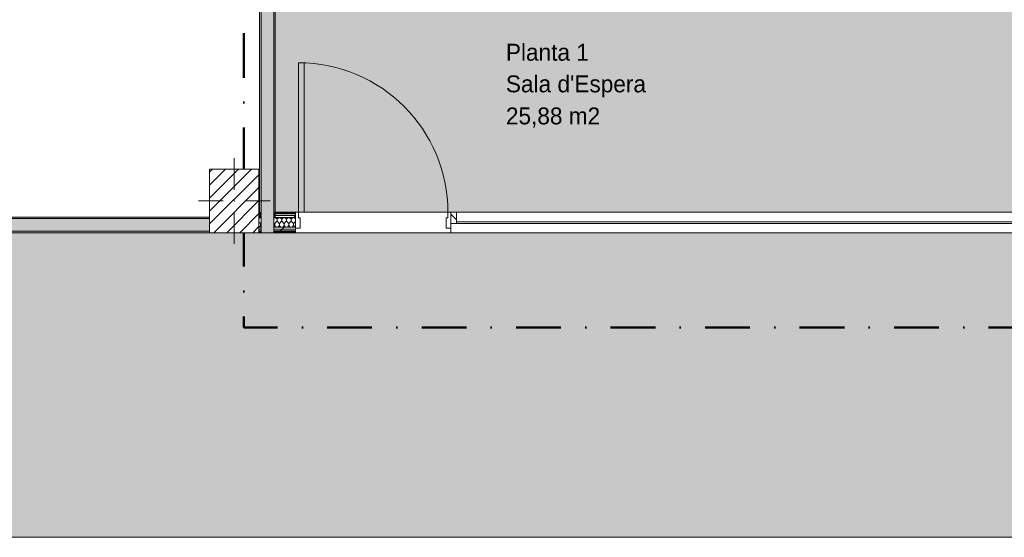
# Model space of a CAD drawing. Header units: millimetres. Extents: x -30280 to 19093, y -19247 to 4746.
# Tile 4 of 164: x -20576 to -13590, y -19247 to -15572. Entities that reach past the tile are written whole.
import ezdxf
from ezdxf.enums import TextEntityAlignment as Align

# ---------------------------------------------------------------- set-up
doc = ezdxf.new("R2010")
doc.units = ezdxf.units.MM
doc.header["$MEASUREMENT"] = 0
doc.linetypes.add('Punto & Rayas', pattern=[670.277762, 317.5, -176.388889, 0, -176.388874])
doc.linetypes.add('Wipeout_Contour', pattern=[1000, 0, -1000])
for name, color, linetype, lineweight, true_color in [('01_2D_Ambit_Pluma_Nº__242', 7, 'Continuous', 50, 0xfb0013), ('12_FAÇ_Façana_Pluma_Nº__102', 7, 'Continuous', 5, 0xcccccc), ('12_FAÇ_Façana_Pluma_Nº__176', 7, 'Continuous', 15, 0x93a0c6), ('14_PAV_Paviment existent_Pluma_Nº__197', 7, 'Continuous', 0, 0xffe68e), ('Nuevo_05_AUX_Treball_Pluma_Nº__3', 7, 'Continuous', 5, 0xa4a4a4), ('Nuevo_08_E_Envans secs_Pluma_Nº__102', 7, 'Continuous', 5, 0xcccccc), ('Nuevo_08_E_Envans secs_Pluma_Nº__171', 171, 'Continuous', 13, 0xaaaaff), ('Nuevo_08_E_Envans secs_Pluma_Nº__177', 7, 'Continuous', 15, 0xf7e046), ('Nuevo_Puertas Archicad_Pluma_Nº__3', 7, 'Continuous', 5, 0xa4a4a4)]:
    doc.layers.add(name, color=color, linetype=linetype, lineweight=lineweight, true_color=true_color)
for name, color, linetype, lineweight in [('08_E_Envans secs_Pluma_Nº__7', 7, 'Continuous', 5), ('10_ESTR_Pilars_Pluma_Nº__20', 1, 'Continuous', 5), ('10_ESTR_Pilars_Pluma_Nº__28', 7, 'Continuous', 20), ('10_ESTR_Pilars_Pluma_Nº__42', 8, 'Continuous', 25), ('12_FAÇ_Façana_Pluma_Nº__7', 7, 'Continuous', 5), ('14_PAV_Paviment existent_Pluma_Nº__89', 7, 'Continuous', 5), ('Nuevo_08_E_Envans secs_Pluma_Nº__1', 7, 'Continuous', 5), ('Nuevo_Puertas Archicad_Pluma_Nº__1', 7, 'Continuous', 5), ('Nuevo_Sellos de Zona Archicad_Pluma_Nº__1', 7, 'Continuous', 5), ('Nuevo_Ventanas Archicad_Pluma_Nº__1', 7, 'Continuous', 5)]:
    doc.layers.add(name, color=color, linetype=linetype, lineweight=lineweight)
for name, color, linetype in [('10_ESTR_Pilars', 7, 'Continuous'), ('12_FAÇ_Façana', 7, 'Continuous'), ('14_PAV_Paviment existent', 7, 'Continuous'), ('Nuevo_05_AUX_Treball', 7, 'Continuous'), ('Nuevo_08_E_Envans secs', 7, 'Continuous'), ('Nuevo_Puertas Archicad', 7, 'Continuous'), ('Nuevo_Ventanas Archicad', 7, 'Continuous')]:
    doc.layers.add(name, color=color, linetype=linetype)
doc.styles.add('Estilo_Generado_1', font='txt')
pattern_1 = [(45, (0, 0), (-183.8478, 183.8478), [195, -65]), (45, (7e-14, 183.85), (-183.8478, 183.8478), [195, -65])]
pattern_2 = [(45, (0, 0), (-159.1, 159.1), []), (45, (-53.03, 53.03), (-159.1, 159.1), [])]

# ---------------------------------------------------------------- blocks, each defined once
blk = doc.blocks.new('Planta 1_Sala d_Espera_11_1', base_point=(-17126.3, -15685.3))
at = {"layer": 'Nuevo_05_AUX_Treball', "linetype": 'Continuous', "lineweight": 0, "true_color": 0xf0ffcc}
blk.add_hatch(color=254, dxfattribs=at).paths.add_polyline_path([(-18761.4, -12339), (-18763.6, -16938), (-13089.4, -16938), (-13089.3, -15430.9), (-13084.7, -12339), (-14286.1, -12339), (-14286.1, -12404), (-17641.1, -12404), (-17641.1, -12339)])
at = {"layer": 'Nuevo_05_AUX_Treball_Pluma_Nº__3', "color": 253, "linetype": 'Continuous', "lineweight": 5, "true_color": 0xa4a4a4, "flags": 128}
blk.add_lwpolyline([(-18761.4, -12339), (-18763.6, -16938), (-13089.4, -16938), (-13089.3, -15430.9), (-13084.7, -12339), (-14286.1, -12339), (-14286.1, -12404), (-17641.1, -12404), (-17641.1, -12339)], close=True, dxfattribs=at)
at = {"layer": 'Nuevo_Sellos de Zona Archicad_Pluma_Nº__1', "color": 7, "lineweight": 5, "style": 'Estilo_Generado_1'}
for tag, p in [('ROOM_NAME', (-17126.3, -15743.4)), ('ROOM_NUMBER', (-17126.3, -15967.8)), ('ROOM_AREA', (-17126.3, -16195.2))]:
    blk.add_attdef(tag, text='', height=120, dxfattribs=at).set_placement(p, align=Align.TOP_LEFT)
blk = doc.blocks.new('Forjado_3_1', base_point=(6678.9, -19246.6))
at = {"layer": '14_PAV_Paviment existent_Pluma_Nº__197', "linetype": 'Continuous', "lineweight": 0, "true_color": 0x3f3923}
blk.add_hatch(color=39, dxfattribs=at).paths.add_polyline_path([(6678.9, -19246.6), (6678.9, -17084), (-28038.7, -17084), (-28050.8, -19246.6)])
at = {"layer": '14_PAV_Paviment existent_Pluma_Nº__89', "color": 7, "linetype": 'Continuous', "lineweight": 5, "flags": 128}
blk.add_lwpolyline([(6678.9, -19246.6), (-28050.8, -19246.6), (-28038.7, -17084), (6678.9, -17084)], close=True, dxfattribs=at)
blk = doc.blocks.new('Muro_38_1', base_point=(-27275.1, -17084))
at = {"layer": '12_FAÇ_Façana_Pluma_Nº__102', "linetype": 'Continuous', "lineweight": 0, "true_color": 0xe5e5e5}
blk.add_hatch(color=254, dxfattribs=at).paths.add_polyline_path([(-21356.1, -17074), (-19228.6, -17074), (-19228.6, -16984), (-21356.1, -16984)])
at = {"layer": '12_FAÇ_Façana_Pluma_Nº__176', "linetype": 'Continuous', "lineweight": 0, "true_color": 0x495063}
for points in [[(-21356.1, -16984), (-19228.6, -16984), (-19228.6, -16974), (-21356.1, -16974)], [(-21356.1, -17084), (-19228.6, -17084), (-19228.6, -17074), (-21356.1, -17074)]]:
    blk.add_hatch(color=251, dxfattribs=at).paths.add_polyline_path(points)
at = {"layer": '12_FAÇ_Façana_Pluma_Nº__7', "color": 7, "linetype": 'Continuous', "lineweight": 5}
for p, q in [((-19228.6, -16984), (-21356.1, -16984)), ((-21356.1, -17074), (-19228.6, -17074))]:
    blk.add_line(p, q, dxfattribs=at)
at = {"layer": '12_FAÇ_Façana_Pluma_Nº__7', "color": 7, "linetype": 'Continuous', "lineweight": 5, "flags": 128}
for points in [[(-19228.6, -16974), (-21356.1, -16974)], [(-21356.1, -17084), (-19228.6, -17084)]]:
    blk.add_lwpolyline(points, dxfattribs=at)
blk = doc.blocks.new('Muro_42_1', base_point=(-18763.6, -17084))
at = {"layer": '12_FAÇ_Façana_Pluma_Nº__102', "linetype": 'Continuous', "lineweight": 0, "true_color": 0xe5e5e5}
for points in [[(-18863.6, -15254), (-18773.6, -15164), (-18863.6, -15164)], [(-18863.6, -15254), (-18773.6, -15254), (-18773.6, -15164)], [(-18863.6, -15254), (-18863.6, -16938), (-18773.6, -16938), (-18773.6, -15254)], [(-18773.6, -16938), (-18863.6, -16938), (-18863.6, -16944), (-18773.6, -16944)], [(-18773.6, -16944), (-18863.6, -16944), (-18863.6, -16950), (-18773.6, -16950)], [(-18773.6, -16950), (-18863.6, -16950), (-18863.6, -16963), (-18773.6, -16963)], [(-18773.6, -16963), (-18863.6, -16963), (-18863.6, -16976), (-18773.6, -16976)], [(-18773.6, -16976), (-18863.6, -16976), (-18863.6, -17046), (-18773.6, -17046)], [(-18773.6, -17046), (-18863.6, -17046), (-18863.6, -17059), (-18773.6, -17059)], [(-18773.6, -17059), (-18863.6, -17059), (-18863.6, -17072), (-18773.6, -17072)], [(-18773.6, -17072), (-18863.6, -17072), (-18863.6, -17078), (-18773.6, -17078)], [(-18773.6, -17078), (-18863.6, -17078), (-18863.6, -17084), (-18773.6, -17084)]]:
    blk.add_hatch(color=254, dxfattribs=at).paths.add_polyline_path(points)
at = {"layer": '12_FAÇ_Façana_Pluma_Nº__176', "linetype": 'Continuous', "lineweight": 0, "true_color": 0x495063}
for points in [[(-18773.6, -15164), (-18763.6, -15154), (-18773.6, -15154)], [(-18773.6, -15164), (-18763.6, -15164), (-18763.6, -15154)], [(-18773.6, -15164), (-18773.6, -16938), (-18763.6, -16938), (-18763.6, -15164)], [(-18873.6, -15264), (-18863.6, -15254), (-18873.6, -15254)], [(-18873.6, -15264), (-18863.6, -15264), (-18863.6, -15254)], [(-18873.6, -15264), (-18873.6, -16938), (-18863.6, -16938), (-18863.6, -15264)], [(-18863.6, -16938), (-18873.6, -16938), (-18873.6, -16944), (-18863.6, -16944)], [(-18863.6, -16944), (-18873.6, -16944), (-18873.6, -16950), (-18863.6, -16950)], [(-18863.6, -16950), (-18873.6, -16950), (-18873.6, -16963), (-18863.6, -16963)], [(-18863.6, -16963), (-18873.6, -16963), (-18873.6, -16976), (-18863.6, -16976)], [(-18763.6, -16938), (-18773.6, -16938), (-18773.6, -16944), (-18763.6, -16944)], [(-18763.6, -16944), (-18773.6, -16944), (-18773.6, -16950), (-18763.6, -16950)], [(-18763.6, -16950), (-18773.6, -16950), (-18773.6, -16963), (-18763.6, -16963)], [(-18763.6, -16963), (-18773.6, -16963), (-18773.6, -16976), (-18763.6, -16976)]]:
    blk.add_hatch(color=251, dxfattribs=at).paths.add_polyline_path(points)
at = {"layer": '08_E_Envans secs_Pluma_Nº__7', "color": 7, "linetype": 'Continuous', "lineweight": 5}
for p, q in [((-18873.6, -16938), (-18873.6, -16944)), ((-18873.6, -16944), (-18873.6, -16950)), ((-18873.6, -16950), (-18873.6, -16963)), ((-18873.6, -16963), (-18873.6, -16976)), ((-18863.6, -16938), (-18863.6, -16944)), ((-18863.6, -16944), (-18863.6, -16950)), ((-18863.6, -16950), (-18863.6, -16963)), ((-18863.6, -16963), (-18863.6, -16976)), ((-18863.6, -16976), (-18863.6, -17046)), ((-18773.6, -16944), (-18773.6, -16938)), ((-18773.6, -16950), (-18773.6, -16944)), ((-18773.6, -16963), (-18773.6, -16950)), ((-18773.6, -16976), (-18773.6, -16963)), ((-18773.6, -17046), (-18773.6, -16976)), ((-18763.6, -16944), (-18763.6, -16938)), ((-18763.6, -16950), (-18763.6, -16944)), ((-18763.6, -16963), (-18763.6, -16950)), ((-18763.6, -16976), (-18763.6, -16963)), ((-18863.6, -17046), (-18863.6, -17059)), ((-18773.6, -17059), (-18773.6, -17046)), ((-18863.6, -17059), (-18863.6, -17072)), ((-18863.6, -17072), (-18863.6, -17078)), ((-18863.6, -17078), (-18863.6, -17084)), ((-18773.6, -17072), (-18773.6, -17059)), ((-18773.6, -17078), (-18773.6, -17072)), ((-18773.6, -17084), (-18773.6, -17078))]:
    blk.add_line(p, q, dxfattribs=at)
at = {"layer": '12_FAÇ_Façana_Pluma_Nº__7', "color": 7, "linetype": 'Continuous', "lineweight": 5}
for p, q in [((-18773.6, -15164), (-18863.6, -15164)), ((-18773.6, -15254), (-18773.6, -15164)), ((-18863.6, -15254), (-18873.6, -15254)), ((-18863.6, -15254), (-18863.6, -16938)), ((-18773.6, -16938), (-18773.6, -15254))]:
    blk.add_line(p, q, dxfattribs=at)
at = {"layer": '12_FAÇ_Façana_Pluma_Nº__7', "color": 7, "linetype": 'Continuous', "lineweight": 5, "flags": 128}
for points in [[(-18763.6, -15154), (-18773.6, -15154)], [(-18763.6, -16938), (-18763.6, -15154)], [(-18873.6, -15264), (-18873.6, -16938)]]:
    blk.add_lwpolyline(points, dxfattribs=at)
at = {"layer": 'Nuevo_08_E_Envans secs_Pluma_Nº__1', "color": 7, "linetype": 'Continuous', "lineweight": 5}
for p, q in [((-18873.6, -16976), (-18863.6, -16976)), ((-18773.6, -16976), (-18763.6, -16976)), ((-18863.6, -17084), (-18773.6, -17084))]:
    blk.add_line(p, q, dxfattribs=at)
blk = doc.blocks.new('*X147')
at = {"layer": 'Nuevo_08_E_Envans secs_Pluma_Nº__102', "color": 254, "linetype": 'Continuous', "lineweight": 5, "true_color": 0xcccccc}
for p, q in [((-18875.4, -16980.1), (-18878.6, -16982.8)), ((-18870, -17017.6), (-18878.6, -17006.2)), ((-18878.6, -17043), (-18874.6, -17041.8)), ((-18871.2, -16978.3), (-18875.4, -16980.1)), ((-18874.6, -17041.8), (-18868.4, -17035.1)), ((-18866.7, -16977.6), (-18871.2, -16978.3)), ((-18866.7, -17026.1), (-18870, -17017.6)), ((-18868.4, -17035.1), (-18866.7, -17026.1)), ((-18863.6, -16978.1), (-18866.7, -16977.6)), ((-18863.6, -17018.4), (-18866.6, -17026.1)), ((-18866.6, -17026.1), (-18864.9, -17035.1)), ((-18864.9, -17035.1), (-18863.6, -17036.5))]:
    blk.add_line(p, q, dxfattribs=at)
blk = doc.blocks.new('*X148')
at = {"layer": 'Nuevo_08_E_Envans secs_Pluma_Nº__102', "color": 254, "linetype": 'Continuous', "lineweight": 5, "true_color": 0xcccccc}
for p, q in [((-18771.2, -16978.3), (-18773.6, -16979.3)), ((-18770, -17017.6), (-18773.6, -17012.8)), ((-18773.6, -17040.8), (-18768.4, -17035.1)), ((-18766.7, -16977.6), (-18771.2, -16978.3)), ((-18766.7, -17026.1), (-18770, -17017.6)), ((-18768.4, -17035.1), (-18766.7, -17026.1)), ((-18762.1, -16978.3), (-18766.7, -16977.6)), ((-18763.3, -17017.6), (-18766.6, -17026.1)), ((-18766.6, -17026.1), (-18764.9, -17035.1)), ((-18764.9, -17035.1), (-18758.8, -17041.8)), ((-18763.3, -17017.6), (-18753.3, -17004.3)), ((-18757.9, -16980.1), (-18762.1, -16978.3)), ((-18758.8, -17041.8), (-18750, -17044.3)), ((-18754.4, -16983.1), (-18757.9, -16980.1)), ((-18751.8, -16986.9), (-18754.4, -16983.1)), ((-18753.3, -17004.3), (-18751.1, -17000.3)), ((-18750.3, -16991.2), (-18751.8, -16986.9)), ((-18751.1, -17000.3), (-18750.1, -16995.8)), ((-18750.1, -16995.8), (-18750.3, -16991.2)), ((-18750, -17044.3), (-18741.2, -17041.8)), ((-18749.7, -16991.2), (-18749.9, -16995.8)), ((-18749.9, -16995.8), (-18748.9, -17000.3)), ((-18748.2, -16986.9), (-18749.7, -16991.2)), ((-18748.9, -17000.3), (-18746.7, -17004.3)), ((-18745.6, -16983.1), (-18748.2, -16986.9)), ((-18736.7, -17017.6), (-18746.7, -17004.3)), ((-18742.1, -16980.1), (-18745.6, -16983.1)), ((-18737.9, -16978.3), (-18742.1, -16980.1)), ((-18741.2, -17041.8), (-18735.1, -17035.1)), ((-18733.3, -16977.6), (-18737.9, -16978.3)), ((-18733.4, -17026.1), (-18736.7, -17017.6)), ((-18735.1, -17035.1), (-18733.4, -17026.1)), ((-18728.8, -16978.3), (-18733.3, -16977.6)), ((-18730, -17017.6), (-18733.3, -17026.1)), ((-18733.3, -17026.1), (-18731.6, -17035.1)), ((-18731.6, -17035.1), (-18725.4, -17041.8)), ((-18730, -17017.6), (-18720, -17004.3)), ((-18724.6, -16980.1), (-18728.8, -16978.3)), ((-18725.4, -17041.8), (-18716.7, -17044.3)), ((-18721, -16983.1), (-18724.6, -16980.1)), ((-18718.4, -16986.9), (-18721, -16983.1)), ((-18720, -17004.3), (-18717.8, -17000.3)), ((-18717, -16991.2), (-18718.4, -16986.9)), ((-18717.8, -17000.3), (-18716.7, -16995.8)), ((-18716.7, -16995.8), (-18717, -16991.2)), ((-18716.7, -17044.3), (-18707.9, -17041.8)), ((-18716.4, -16991.2), (-18716.6, -16995.8)), ((-18716.6, -16995.8), (-18715.6, -17000.3)), ((-18714.9, -16986.9), (-18716.4, -16991.2)), ((-18715.6, -17000.3), (-18713.3, -17004.3)), ((-18712.3, -16983.1), (-18714.9, -16986.9)), ((-18703.3, -17017.6), (-18713.3, -17004.3)), ((-18708.8, -16980.1), (-18712.3, -16983.1)), ((-18704.6, -16978.3), (-18708.8, -16980.1)), ((-18707.9, -17041.8), (-18701.8, -17035.1)), ((-18700, -16977.6), (-18704.6, -16978.3)), ((-18700.1, -17026.1), (-18703.3, -17017.6)), ((-18701.8, -17035.1), (-18700.1, -17026.1)), ((-18695.4, -16978.3), (-18700, -16977.6)), ((-18696.7, -17017.6), (-18699.9, -17026.1)), ((-18699.9, -17026.1), (-18698.2, -17035.1)), ((-18698.2, -17035.1), (-18692.1, -17041.8)), ((-18696.7, -17017.6), (-18686.7, -17004.3)), ((-18691.2, -16980.1), (-18695.4, -16978.3)), ((-18692.1, -17041.8), (-18683.3, -17044.3)), ((-18687.7, -16983.1), (-18691.2, -16980.1)), ((-18685.1, -16986.9), (-18687.7, -16983.1)), ((-18686.7, -17004.3), (-18684.4, -17000.3)), ((-18683.6, -16991.2), (-18685.1, -16986.9)), ((-18684.4, -17000.3), (-18683.4, -16995.8)), ((-18683.4, -16995.8), (-18683.6, -16991.2)), ((-18683, -16991.2), (-18683.3, -16995.8)), ((-18683.3, -16995.8), (-18682.2, -17000.3)), ((-18683.3, -17044.3), (-18674.6, -17041.8)), ((-18681.6, -16986.9), (-18683, -16991.2)), ((-18682.2, -17000.3), (-18680, -17004.3)), ((-18679, -16983.1), (-18681.6, -16986.9)), ((-18670, -17017.6), (-18680, -17004.3)), ((-18675.4, -16980.1), (-18679, -16983.1)), ((-18671.2, -16978.3), (-18675.4, -16980.1)), ((-18674.6, -17041.8), (-18668.4, -17035.1)), ((-18666.7, -16977.6), (-18671.2, -16978.3)), ((-18666.7, -17026.1), (-18670, -17017.6)), ((-18668.4, -17035.1), (-18666.7, -17026.1)), ((-18662.1, -16978.3), (-18666.7, -16977.6)), ((-18663.3, -17017.6), (-18666.6, -17026.1)), ((-18666.6, -17026.1), (-18664.9, -17035.1)), ((-18664.9, -17035.1), (-18658.8, -17041.8)), ((-18663.3, -17017.6), (-18653.3, -17004.3)), ((-18657.9, -16980.1), (-18662.1, -16978.3)), ((-18658.8, -17041.8), (-18650, -17044.3)), ((-18654.4, -16983.1), (-18657.9, -16980.1)), ((-18651.8, -16986.9), (-18654.4, -16983.1)), ((-18653.3, -17004.3), (-18651.1, -17000.3)), ((-18650.3, -16991.2), (-18651.8, -16986.9)), ((-18651.1, -17000.3), (-18650.1, -16995.8)), ((-18650.1, -16995.8), (-18650.3, -16991.2)), ((-18650, -17044.3), (-18641.2, -17041.8)), ((-18649.7, -16991.2), (-18649.9, -16995.8)), ((-18649.9, -16995.8), (-18648.9, -17000.3)), ((-18648.2, -16986.9), (-18649.7, -16991.2)), ((-18648.9, -17000.3), (-18646.7, -17004.3)), ((-18645.6, -16983.1), (-18648.2, -16986.9)), ((-18636.7, -17017.6), (-18646.7, -17004.3)), ((-18642.1, -16980.1), (-18645.6, -16983.1)), ((-18637.9, -16978.3), (-18642.1, -16980.1)), ((-18641.2, -17041.8), (-18635.1, -17035.1)), ((-18633.3, -16977.6), (-18637.9, -16978.3)), ((-18633.4, -17026.1), (-18636.7, -17017.6)), ((-18635.1, -17035.1), (-18633.4, -17026.1)), ((-18628.8, -16978.3), (-18633.3, -16977.6)), ((-18630, -17017.6), (-18633.3, -17026.1)), ((-18633.3, -17026.1), (-18631.6, -17035.1)), ((-18631.6, -17035.1), (-18625.4, -17041.8)), ((-18630, -17017.6), (-18620, -17004.3)), ((-18624.6, -16980.1), (-18628.8, -16978.3)), ((-18625.4, -17041.8), (-18618.1, -17043.9)), ((-18621, -16983.1), (-18624.6, -16980.1)), ((-18618.4, -16986.9), (-18621, -16983.1)), ((-18620, -17004.3), (-18618.1, -17000.8)), ((-18618.1, -16988), (-18618.4, -16986.9))]:
    blk.add_line(p, q, dxfattribs=at)
blk = doc.blocks.new('Ventana Escaparate 27_2')
at = {"layer": 'Nuevo_Ventanas Archicad', "linetype": 'Continuous', "lineweight": 0, "true_color": 0x000000}
h = blk.add_hatch(dxfattribs=at)
h.set_pattern_fill('Acero_0001', color=18, style=0, pattern_type=2)
h.set_pattern_definition(pattern_2)
h.paths.add_polyline_path([(-2290.7, 0), (-2290.7, -80), (-2250.7, -80), (-2250.7, 0)])
h = blk.add_hatch(dxfattribs=at)
h.set_pattern_fill('Acero_0001', color=18, style=0, pattern_type=2)
h.set_pattern_definition(pattern_2)
h.paths.add_polyline_path([(2250.7, 0), (2250.7, -80), (2290.7, -80), (2290.7, 0)])
at = {"layer": 'Nuevo_Ventanas Archicad_Pluma_Nº__1', "color": 7, "linetype": 'Continuous', "lineweight": 5}
for p, q in [((-2290.7, 66), (2290.7, 66)), ((-2290.7, 60), (-2290.7, 66)), ((-2290.7, 54), (-2290.7, 60)), ((-2290.7, 41), (-2290.7, 54)), ((-2290.7, 28), (-2290.7, 41)), ((-2290.7, 0), (-2290.7, 28)), ((-2290.7, 0), (2290.7, 0)), ((-2290.7, 0), (-2290.7, -80)), ((-2250.7, 0), (-2290.7, 0)), ((-2290.7, -42), (-2290.7, 0)), ((-2290.7, -42), (-2290.7, 0)), ((-2250.7, -80), (-2250.7, 0)), ((2250.7, 0), (2250.7, -80)), ((2290.7, 0), (2250.7, 0)), ((2290.7, 60), (2290.7, 66)), ((2290.7, 54), (2290.7, 60)), ((2290.7, 41), (2290.7, 54)), ((2290.7, 28), (2290.7, 41)), ((2290.7, 0), (2290.7, 28)), ((2290.7, -80), (2290.7, 0)), ((2290.7, -42), (2290.7, 0)), ((2290.7, -42), (2290.7, 0)), ((-2290.7, -55), (-2290.7, -42)), ((-2290.7, -55), (-2290.7, -42)), ((-2290.7, -68), (-2290.7, -55)), ((-2290.7, -68), (-2290.7, -55)), ((-2290.7, -74), (-2290.7, -68)), ((-2290.7, -74), (-2290.7, -68)), ((-2250.7, -10), (2250.7, -10)), ((2290.7, -55), (2290.7, -42)), ((2290.7, -55), (2290.7, -42)), ((2290.7, -68), (2290.7, -55)), ((2290.7, -68), (2290.7, -55)), ((2290.7, -74), (2290.7, -68)), ((2290.7, -74), (2290.7, -68)), ((-2290.7, -80), (-2290.7, -74)), ((-2290.7, -80), (-2290.7, -74)), ((-2290.7, -80), (2290.7, -80)), ((-2290.7, -80), (2290.7, -80)), ((-2290.7, -80), (-2250.7, -80)), ((2250.7, -80), (2290.7, -80)), ((2290.7, -80), (2290.7, -74)), ((2290.7, -80), (2290.7, -74))]:
    blk.add_line(p, q, dxfattribs=at)
blk = doc.blocks.new('Puerta Entrada 27')
at = {"layer": 'Nuevo_Puertas Archicad', "linetype": 'Continuous', "lineweight": 0, "true_color": 0xffffff}
h = blk.add_hatch(dxfattribs=at)
h.set_pattern_fill('Hormigón_en_Masa_0001', style=0, pattern_type=2)
h.set_pattern_definition([(0, (0, 0), (0, 779.4), [48.75, -401.25]), (0, (225, 389.7), (0, 779.4), [48.75, -401.25]), (60, (0, 0), (-675, 389.7), [48.75, -401.25]), (60, (450, 0), (-675, 389.7), [48.75, -401.25]), (120, (48.75, 0), (675, 389.7), [48.75, -401.25]), (120, (498.75, 0), (675, 389.7), [48.75, -401.25]), (0, (0, 75), (0, 150), [0, -150, 0, -225]), (45, (75, 75), (-106.066, 106.066), [0, -112.5, 0, -187.5])])
h.paths.add_polyline_path([(530, 1060), (490, 1060), (490, 0), (530, 0)])
at = {"layer": 'Nuevo_Puertas Archicad_Pluma_Nº__1', "color": 7, "linetype": 'Continuous', "lineweight": 5}
for p, q in [((490, 0), (490, 1060)), ((490, 1060), (530, 1060)), ((530, 1060), (530, 0)), ((-530, 0), (-550, 0)), ((-550, 0), (-550, -115)), ((-550, 0), (-550, -6)), ((-550, 0), (-550, -6)), ((-530, -40), (-530, 0)), ((530, 0), (490, 0)), ((550, 0), (530, 0)), ((530, 0), (530, -40)), ((550, -115), (550, 0)), ((550, 0), (550, -6)), ((550, 0), (550, -6)), ((-550, -6), (-550, -12)), ((-550, -6), (-550, -12)), ((-550, -12), (-550, -25)), ((-550, -12), (-550, -25)), ((-550, -25), (-550, -38)), ((-550, -25), (-550, -38)), ((-550, -38), (-550, -108)), ((-550, -38), (-550, -108)), ((-518, -40), (-530, -40)), ((-518, -115), (-518, -40)), ((530, -40), (518, -40)), ((518, -40), (518, -115)), ((550, -6), (550, -12)), ((550, -6), (550, -12)), ((550, -12), (550, -25)), ((550, -12), (550, -25)), ((550, -25), (550, -38)), ((550, -25), (550, -38)), ((550, -38), (550, -108)), ((550, -38), (550, -108)), ((-550, -108), (-550, -115)), ((-550, -108), (-550, -115)), ((-550, -115), (-518, -115)), ((-550, -115), (-550, -121)), ((-550, -121), (-550, -134)), ((-550, -134), (-550, -140)), ((518, -115), (550, -115)), ((550, -108), (550, -115)), ((550, -108), (550, -115)), ((550, -115), (550, -121)), ((550, -121), (550, -134)), ((550, -134), (550, -140)), ((-550, -140), (-550, -146)), ((550, -140), (550, -146))]:
    blk.add_line(p, q, dxfattribs=at)
at = {"layer": 'Nuevo_Puertas Archicad_Pluma_Nº__3', "color": 253, "linetype": 'Continuous', "lineweight": 5, "true_color": 0xa4a4a4}
blk.add_arc((530, 0), 1060, 90, 180, dxfattribs=at)
blk = doc.blocks.new('Muro_63_1', base_point=(-18974.6, -17084))
at = {"layer": 'Nuevo_Ventanas Archicad', "color": 253, "linetype": 'Continuous', "lineweight": 5, "true_color": 0xa4a4a6, "xscale": -1, "zscale": 1000, "rotation": 180}
blk.add_blockref('Ventana Escaparate 27_2', (-15227.3, -17018), dxfattribs=at)
at = {"color": 254, "linetype": 'Wipeout_Contour', "lineweight": 0, "ltscale": 101813.828741}
blk.add_wipeout([(-18863.6, -17078), (-18878.6, -17078), (-18878.6, -17084), (-18863.6, -17084)], dxfattribs=at).dxf.layer = 'Nuevo_08_E_Envans secs'
at = {"color": 254, "linetype": 'Wipeout_Contour', "lineweight": 0, "ltscale": 101295.334365}
blk.add_wipeout([(-18773.6, -17078), (-18773.6, -17084), (-18618.1, -17084), (-18618.1, -17078)], dxfattribs=at).dxf.layer = 'Nuevo_08_E_Envans secs'
at = {"layer": 'Nuevo_08_E_Envans secs_Pluma_Nº__171', "linetype": 'Continuous', "lineweight": 13, "true_color": 0xaaaaff}
h = blk.add_hatch(dxfattribs=at)
h.set_pattern_fill('Panellat_HPL_0001', color=161, style=0, pattern_type=2)
h.set_pattern_definition(pattern_1)
h.paths.add_polyline_path([(-18863.6, -17078), (-18878.6, -17078), (-18878.6, -17084), (-18863.6, -17084)])
h = blk.add_hatch(dxfattribs=at)
h.set_pattern_fill('Panellat_HPL_0001', color=161, style=0, pattern_type=2)
h.set_pattern_definition(pattern_1)
h.paths.add_polyline_path([(-18773.6, -17078), (-18773.6, -17084), (-18618.1, -17084), (-18618.1, -17078)])
at = {"color": 254, "linetype": 'Wipeout_Contour', "lineweight": 0, "ltscale": 101772.234272}
blk.add_wipeout([(-18863.6, -17059), (-18878.6, -17059), (-18878.6, -17072), (-18863.6, -17072)], dxfattribs=at).dxf.layer = 'Nuevo_08_E_Envans secs'
at = {"color": 254, "linetype": 'Wipeout_Contour', "lineweight": 0, "ltscale": 101253.526772}
blk.add_wipeout([(-18773.6, -17072), (-18618.1, -17072), (-18618.1, -17059), (-18773.6, -17059)], dxfattribs=at).dxf.layer = 'Nuevo_08_E_Envans secs'
at = {"layer": 'Nuevo_08_E_Envans secs_Pluma_Nº__177', "linetype": 'Continuous', "lineweight": 15, "true_color": 0xf7e046}
h = blk.add_hatch(dxfattribs=at)
h.set_pattern_fill('Panellat_HPL_0001', color=53, style=0, pattern_type=2)
h.set_pattern_definition(pattern_1)
h.paths.add_polyline_path([(-18863.6, -17059), (-18878.6, -17059), (-18878.6, -17072), (-18863.6, -17072)])
h = blk.add_hatch(dxfattribs=at)
h.set_pattern_fill('Panellat_HPL_0001', color=53, style=0, pattern_type=2)
h.set_pattern_definition(pattern_1)
h.paths.add_polyline_path([(-18773.6, -17072), (-18618.1, -17072), (-18618.1, -17059), (-18773.6, -17059)])
at = {"color": 254, "linetype": 'Wipeout_Contour', "lineweight": 0, "ltscale": 101737.363511}
blk.add_wipeout([(-18863.6, -17046), (-18878.6, -17046), (-18878.6, -17059), (-18863.6, -17059)], dxfattribs=at).dxf.layer = 'Nuevo_08_E_Envans secs'
at = {"color": 254, "linetype": 'Wipeout_Contour', "lineweight": 0, "ltscale": 101218.476815}
blk.add_wipeout([(-18773.6, -17046), (-18773.6, -17059), (-18618.1, -17059), (-18618.1, -17046)], dxfattribs=at).dxf.layer = 'Nuevo_08_E_Envans secs'
at = {"layer": 'Nuevo_08_E_Envans secs_Pluma_Nº__177', "linetype": 'Continuous', "lineweight": 15, "true_color": 0xf7e046}
h = blk.add_hatch(dxfattribs=at)
h.set_pattern_fill('Panellat_HPL_0001', color=53, style=0, pattern_type=2)
h.set_pattern_definition(pattern_1)
h.paths.add_polyline_path([(-18863.6, -17046), (-18878.6, -17046), (-18878.6, -17059), (-18863.6, -17059)])
h = blk.add_hatch(dxfattribs=at)
h.set_pattern_fill('Panellat_HPL_0001', color=53, style=0, pattern_type=2)
h.set_pattern_definition(pattern_1)
h.paths.add_polyline_path([(-18773.6, -17046), (-18773.6, -17059), (-18618.1, -17059), (-18618.1, -17046)])
at = {"layer": '08_E_Envans secs_Pluma_Nº__7', "color": 7, "linetype": 'Continuous', "lineweight": 5}
for p, q in [((-18863.6, -17046), (-18863.6, -17059)), ((-18773.6, -17059), (-18773.6, -17046)), ((-18863.6, -17059), (-18863.6, -17072)), ((-18863.6, -17072), (-18863.6, -17078)), ((-18863.6, -17078), (-18863.6, -17084)), ((-18773.6, -17072), (-18773.6, -17059)), ((-18773.6, -17078), (-18773.6, -17072)), ((-18773.6, -17084), (-18773.6, -17078))]:
    blk.add_line(p, q, dxfattribs=at)
at = {"layer": 'Nuevo_08_E_Envans secs_Pluma_Nº__1', "color": 7, "linetype": 'Continuous', "lineweight": 5}
for p, q in [((-18878.6, -17046), (-18863.6, -17046)), ((-18773.6, -17046), (-18618.1, -17046)), ((-18618.1, -17046), (-18618.1, -17053)), ((-18878.6, -17059), (-18863.6, -17059)), ((-18878.6, -17072), (-18863.6, -17072)), ((-18878.6, -17078), (-18863.6, -17078)), ((-18773.6, -17059), (-18618.1, -17059)), ((-18773.6, -17072), (-18618.1, -17072)), ((-18773.6, -17078), (-18618.1, -17078)), ((-18618.1, -17053), (-18618.1, -17059)), ((-18618.1, -17059), (-18618.1, -17072)), ((-18618.1, -17072), (-18618.1, -17078)), ((-18618.1, -17078), (-18618.1, -17084))]:
    blk.add_line(p, q, dxfattribs=at)
at = {"layer": 'Nuevo_08_E_Envans secs_Pluma_Nº__1', "color": 7, "linetype": 'Continuous', "lineweight": 5, "flags": 128}
blk.add_lwpolyline([(-18878.6, -17084), (-18618.1, -17084)], dxfattribs=at)
at = {"layer": 'Nuevo_08_E_Envans secs', "color": 7, "lineweight": 20}
for name in ['*X147', '*X148']:
    blk.add_blockref(name, (0, 0), dxfattribs=at)
at = {"color": 254, "linetype": 'Wipeout_Contour', "lineweight": 0, "ltscale": 101529.943571}
blk.add_wipeout([(-18873.6, -16963), (-18878.6, -16963), (-18878.6, -16976), (-18873.6, -16976)], dxfattribs=at).dxf.layer = 'Nuevo_08_E_Envans secs'
at = {"color": 254, "linetype": 'Wipeout_Contour', "lineweight": 0, "ltscale": 100980.207701}
blk.add_wipeout([(-18763.6, -16963), (-18763.6, -16976), (-18618.1, -16976), (-18618.1, -16963)], dxfattribs=at).dxf.layer = 'Nuevo_08_E_Envans secs'
at = {"layer": 'Nuevo_08_E_Envans secs_Pluma_Nº__177', "linetype": 'Continuous', "lineweight": 15, "true_color": 0xf7e046}
h = blk.add_hatch(dxfattribs=at)
h.set_pattern_fill('Panellat_HPL_0001', color=53, style=0, pattern_type=2)
h.set_pattern_definition(pattern_1)
h.paths.add_polyline_path([(-18873.6, -16963), (-18878.6, -16963), (-18878.6, -16976), (-18873.6, -16976)])
h = blk.add_hatch(dxfattribs=at)
h.set_pattern_fill('Panellat_HPL_0001', color=53, style=0, pattern_type=2)
h.set_pattern_definition(pattern_1)
h.paths.add_polyline_path([(-18763.6, -16963), (-18763.6, -16976), (-18618.1, -16976), (-18618.1, -16963)])
at = {"color": 254, "linetype": 'Wipeout_Contour', "lineweight": 0, "ltscale": 101495.186306}
blk.add_wipeout([(-18873.6, -16950), (-18878.6, -16950), (-18878.6, -16963), (-18873.6, -16963)], dxfattribs=at).dxf.layer = 'Nuevo_08_E_Envans secs'
at = {"color": 254, "linetype": 'Wipeout_Contour', "lineweight": 0, "ltscale": 100945.261023}
blk.add_wipeout([(-18763.6, -16950), (-18763.6, -16963), (-18618.1, -16963), (-18618.1, -16950)], dxfattribs=at).dxf.layer = 'Nuevo_08_E_Envans secs'
at = {"layer": 'Nuevo_08_E_Envans secs_Pluma_Nº__177', "linetype": 'Continuous', "lineweight": 15, "true_color": 0xf7e046}
h = blk.add_hatch(dxfattribs=at)
h.set_pattern_fill('Panellat_HPL_0001', color=53, style=0, pattern_type=2)
h.set_pattern_definition(pattern_1)
h.paths.add_polyline_path([(-18873.6, -16950), (-18878.6, -16950), (-18878.6, -16963), (-18873.6, -16963)])
h = blk.add_hatch(dxfattribs=at)
h.set_pattern_fill('Panellat_HPL_0001', color=53, style=0, pattern_type=2)
h.set_pattern_definition(pattern_1)
h.paths.add_polyline_path([(-18763.6, -16950), (-18763.6, -16963), (-18618.1, -16963), (-18618.1, -16950)])
at = {"color": 254, "linetype": 'Wipeout_Contour', "lineweight": 0, "ltscale": 101453.762909}
blk.add_wipeout([(-18873.6, -16938), (-18878.6, -16938), (-18878.6, -16944), (-18873.6, -16944)], dxfattribs=at).dxf.layer = 'Nuevo_08_E_Envans secs'
at = {"color": 254, "linetype": 'Wipeout_Contour', "lineweight": 0, "ltscale": 100903.611742}
blk.add_wipeout([(-18763.6, -16938), (-18763.6, -16944), (-18618.1, -16944), (-18618.1, -16938)], dxfattribs=at).dxf.layer = 'Nuevo_08_E_Envans secs'
at = {"layer": 'Nuevo_08_E_Envans secs_Pluma_Nº__171', "linetype": 'Continuous', "lineweight": 13, "true_color": 0xaaaaff}
h = blk.add_hatch(dxfattribs=at)
h.set_pattern_fill('Panellat_HPL_0001', color=161, style=0, pattern_type=2)
h.set_pattern_definition(pattern_1)
h.paths.add_polyline_path([(-18873.6, -16938), (-18878.6, -16938), (-18878.6, -16944), (-18873.6, -16944)])
h = blk.add_hatch(dxfattribs=at)
h.set_pattern_fill('Panellat_HPL_0001', color=161, style=0, pattern_type=2)
h.set_pattern_definition(pattern_1)
h.paths.add_polyline_path([(-18763.6, -16938), (-18763.6, -16944), (-18618.1, -16944), (-18618.1, -16938)])
at = {"layer": '08_E_Envans secs_Pluma_Nº__7', "color": 7, "linetype": 'Continuous', "lineweight": 5}
for p, q in [((-18873.6, -16938), (-18873.6, -16944)), ((-18873.6, -16944), (-18873.6, -16950)), ((-18873.6, -16950), (-18873.6, -16963)), ((-18873.6, -16963), (-18873.6, -16976)), ((-18863.6, -16976), (-18863.6, -17046)), ((-18773.6, -17046), (-18773.6, -16976)), ((-18763.6, -16944), (-18763.6, -16938)), ((-18763.6, -16950), (-18763.6, -16944)), ((-18763.6, -16963), (-18763.6, -16950)), ((-18763.6, -16976), (-18763.6, -16963))]:
    blk.add_line(p, q, dxfattribs=at)
at = {"layer": 'Nuevo_08_E_Envans secs_Pluma_Nº__1', "color": 7, "linetype": 'Continuous', "lineweight": 5}
for p, q in [((-18878.6, -16944), (-18873.6, -16944)), ((-18878.6, -16950), (-18873.6, -16950)), ((-18878.6, -16963), (-18873.6, -16963)), ((-18878.6, -16976), (-18873.6, -16976)), ((-18873.6, -16976), (-18863.6, -16976)), ((-18773.6, -16976), (-18763.6, -16976)), ((-18763.6, -16944), (-18618.1, -16944)), ((-18763.6, -16950), (-18618.1, -16950)), ((-18763.6, -16963), (-18618.1, -16963)), ((-18763.6, -16976), (-18618.1, -16976)), ((-18618.1, -16938), (-18618.1, -16944)), ((-18618.1, -16944), (-18618.1, -16950)), ((-18618.1, -16950), (-18618.1, -16963)), ((-18618.1, -16963), (-18618.1, -16976)), ((-18618.1, -16976), (-18618.1, -17046))]:
    blk.add_line(p, q, dxfattribs=at)
at = {"layer": 'Nuevo_08_E_Envans secs_Pluma_Nº__1', "color": 7, "linetype": 'Continuous', "lineweight": 5, "flags": 128}
for points in [[(-18873.6, -16938), (-18878.6, -16938)], [(-18618.1, -16938), (-18763.6, -16938)]]:
    blk.add_lwpolyline(points, dxfattribs=at)
at = {"layer": 'Nuevo_Puertas Archicad', "color": 253, "linetype": 'Continuous', "lineweight": 5, "true_color": 0xa4a4a6, "xscale": -1, "zscale": 1000}
blk.add_blockref('Puerta Entrada 27', (-18068.1, -16938), dxfattribs=at)
blk = doc.blocks.new('Pilar_22_1', base_point=(-19053.6, -16859))
at = {"color": 254, "linetype": 'Wipeout_Contour', "lineweight": 0, "ltscale": 101768.892375}
blk.add_wipeout([(-19228.6, -17084), (-18878.6, -17084), (-18878.6, -16634), (-19228.6, -16634)], dxfattribs=at).dxf.layer = '10_ESTR_Pilars'
at = {"layer": '10_ESTR_Pilars_Pluma_Nº__42', "linetype": 'Continuous', "lineweight": 25}
h = blk.add_hatch(dxfattribs=at)
h.set_pattern_fill('00_GCT_trama_45º_e1_400__05', color=8, style=0, pattern_type=2)
h.set_pattern_definition([(45, (0, 0), (-45.96194, 45.96194), [])])
h.paths.add_polyline_path([(-19228.6, -17084), (-18878.6, -17084), (-18878.6, -16634), (-19228.6, -16634)])
at = {"layer": '10_ESTR_Pilars_Pluma_Nº__20', "color": 1, "linetype": 'Continuous', "lineweight": 5}
for p, q in [((-19053.6, -16779), (-19053.6, -16554)), ((-19133.6, -16859), (-19308.6, -16859)), ((-18973.6, -16859), (-18798.6, -16859)), ((-19053.6, -16939), (-19053.6, -17164))]:
    blk.add_line(p, q, dxfattribs=at)
blk.add_point((-19053.6, -16859), dxfattribs=at)
at = {"layer": '10_ESTR_Pilars_Pluma_Nº__28', "color": 7, "linetype": 'Continuous', "lineweight": 20, "flags": 128}
blk.add_lwpolyline([(-19228.6, -17084), (-18878.6, -17084), (-18878.6, -16634), (-19228.6, -16634)], close=True, dxfattribs=at)

msp = doc.modelspace()

# ---------------------------------------------------------------- linework, layer by layer
at = {"layer": '01_2D_Ambit_Pluma_Nº__242', "color": 1, "linetype": 'Punto & Rayas', "lineweight": 50, "true_color": 0xfb0013, "flags": 128}
msp.add_lwpolyline([(-28416.6, -2249.6), (-28416.6, 4745.9), (7590.1, 4745.9), (7590.1, -1864.5), (6642.9, -1864.5), (6642.9, -11392.7), (6642.9, -17756.6), (-18985.9, -17756.6), (-18985.9, -11834.9), (-2447.9, -11834.9), (-2447.9, -2249.6)], close=True, dxfattribs=at)
at = {"layer": 'Nuevo_05_AUX_Treball', "color": 254, "linetype": 'Continuous', "lineweight": 0, "true_color": 0xf0ffcc, "flags": 128}
msp.add_lwpolyline([(-18761.4, -12339), (-18763.6, -16938), (-13089.4, -16938), (-13089.3, -15430.9), (-13084.7, -12339), (-14286.1, -12339), (-14286.1, -12404), (-17641.1, -12404), (-17641.1, -12339)], close=True, dxfattribs=at)

# ---------------------------------------------------------------- block references
at = {"layer": '12_FAÇ_Façana', "color": 7, "lineweight": 20}
for name, p in [('Muro_42_1', (-18763.6, -17084)), ('Muro_38_1', (-27275.1, -17084))]:
    msp.add_blockref(name, p, dxfattribs=at)
at = {"layer": '14_PAV_Paviment existent', "color": 7, "linetype": 'Continuous', "lineweight": 5}
msp.add_blockref('Forjado_3_1', (6678.9, -19246.6), dxfattribs=at)
at = {"layer": 'Nuevo_05_AUX_Treball', "color": 7, "linetype": 'Continuous', "lineweight": 5}
msp.add_blockref('Planta 1_Sala d_Espera_11_1', (-17126.3, -15685.3), dxfattribs=at).add_auto_attribs({'ROOM_NAME': 'Planta 1', 'ROOM_NUMBER': "Sala d'Espera", 'ROOM_AREA': '25,88 m2'})

# ---------------------------------------------------------------- next in the draw order: block references
at = {"layer": 'Nuevo_08_E_Envans secs', "color": 7, "lineweight": 20}
msp.add_blockref('Muro_63_1', (-18974.6, -17084), dxfattribs=at)

# ---------------------------------------------------------------- next in the draw order: block references
at = {"layer": '10_ESTR_Pilars', "color": 7, "lineweight": 20}
msp.add_blockref('Pilar_22_1', (-19053.6, -16859), dxfattribs=at)

doc.saveas('drawing.dxf')
